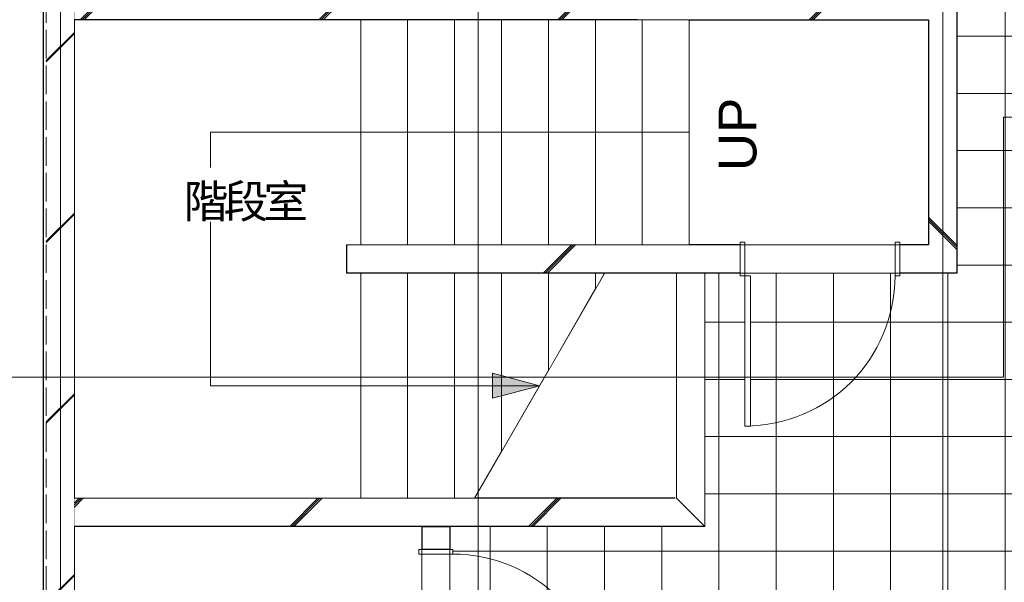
# Model space of a CAD drawing. Header units: millimetres. Extents: x -38341 to 3709, y -10682 to 48718.
# Tile 47 of 111: x -33900 to -28655, y 38543 to 41541. Entities that reach past the tile are written whole.
import ezdxf

# ---------------------------------------------------------------- set-up
doc = ezdxf.new("R2010")
doc.units = ezdxf.units.MM
doc.header["$LTSCALE"] = 50
doc.linetypes.add('ISO-02 破線', pattern=[3.81, 3.048, -0.762])
doc.linetypes.add('ISO-08 一点鎖線', pattern=[9.144, 6.096, -0.762, 1.524, -0.762])
doc.layers.add('00ライン-グリッド-線', color=13, linetype='ISO-08 一点鎖線', lineweight=5, true_color=0xff5454)
for name, color, linetype, lineweight in [('02モデリング-01スペース-2名前', 7, 'Continuous', 5), ('02モデリング-03スラブ', 7, 'Continuous', 5), ('02モデリング-03スラブ-仕上げ', 7, 'Continuous', 5), ('02モデリング-03スラブ-仕上げ_ハッチング', 7, 'Continuous', 5), ('02モデリング-04壁-外部', 7, 'Continuous', 5), ('02モデリング-04壁-外部_ハッチング', 7, 'Continuous', 5), ('02モデリング-07建具-鋼製', 7, 'Continuous', 5), ('02モデリング-07建具-鋼製_ハッチング', 7, 'Continuous', 5), ('02モデリング-08階段', 7, 'Continuous', 25), ('02モデリング-08階段_ハッチング', 7, 'Continuous', 5), ('05記号ラベル-断面線', 7, 'Continuous', 5), ('一般', 7, 'Continuous', 5), ('一般_ハッチング', 7, 'Continuous', 5)]:
    doc.layers.add(name, color=color, linetype=linetype, lineweight=lineweight)
doc.styles.add('Arial', font='Arial.ttf')
doc.styles.add('PT Sans Narrow', font='PTSans.ttc')
doc.styles.get("Standard").update_dxf_attribs({"font": 'txt', "bigfont": 'BIGFONT.SHX'})
pattern_1 = [(0, (0, 0), (2e-14, -304.8), []), (-90, (0, 0), (304.8, 0), [])]
pattern_2 = [(225, (-8.95, 13.3), (621.74, -650.72), []), (225, (-14.1, 19.4), (621.79, -650.67), []), (225, (-17.9, 26.5), (621.79, -650.67), [])]
pattern_3 = [(-45, (-13.3, -8.95), (650.72, 621.74), []), (-45, (-19.4, -14.1), (650.67, 621.79), []), (-45, (-26.5, -17.9), (650.67, 621.79), [])]

# ---------------------------------------------------------------- blocks, each defined once
blk = doc.blocks.new('グループ-48')
at = {"color": 255, "linetype": 'Continuous', "lineweight": 5, "transparency": 33554687}
blk.add_wipeout([(6350, 8325), (6350, 75), (5225, 75), (5225, 525), (4625, 525), (4625, 75), (4285, 75), (4285, -75), (2460, -75), (2460, 75), (2075, 75), (2075, 3175), (3432.5, 3175), (3432.5, 4525), (4775, 4525), (4775, 6025), (3075, 6025), (3075, 6730.8), (2890, 6730.8), (2890, 7620.8), (3075, 7620.8), (3075, 8325), (4625, 8325), (4625, 7875), (5225, 7875), (5225, 8325)], dxfattribs=at).dxf.layer = '02モデリング-03スラブ-仕上げ_ハッチング'
at = {"layer": '02モデリング-03スラブ-仕上げ_ハッチング', "linetype": 'Continuous', "lineweight": 5, "transparency": 33554687}
h = blk.add_hatch(dxfattribs=at)
h.set_pattern_fill('12インチタイル HF', style=0, pattern_type=2)
h.set_pattern_definition(pattern_1)
h.paths.add_polyline_path([(6350, 8325), (6350, 75), (5225, 75), (5225, 525), (4625, 525), (4625, 75), (4285, 75), (4285, -75), (2460, -75), (2460, 75), (2075, 75), (2075, 3175), (3432.5, 3175), (3432.5, 4525), (4775, 4525), (4775, 6025), (3075, 6025), (3075, 6730.8), (2890, 6730.8), (2890, 7620.8), (3075, 7620.8), (3075, 8325), (4625, 8325), (4625, 7875), (5225, 7875), (5225, 8325)])
at = {"layer": '02モデリング-03スラブ-仕上げ', "color": 7, "linetype": 'Continuous', "lineweight": 5, "transparency": 33554687, "flags": 128}
blk.add_lwpolyline([(2075, 75), (2075, 3175), (3432.5, 3175), (3432.5, 4525), (4775, 4525), (4775, 6025), (3075, 6025), (3075, 6730.8), (2890, 6730.8), (2890, 7620.8), (3075, 7620.8), (3075, 8325), (4625, 8325), (4625, 7875), (5225, 7875), (5225, 8325), (6350, 8325), (6350, 75)], dxfattribs=at)
at = {"color": 255, "linetype": 'Continuous', "lineweight": 5, "transparency": 33554687}
blk.add_wipeout([(6350, 8325), (6350, 75), (5225, 75), (5225, 525), (4625, 525), (4625, 75), (4285, 75), (4285, -75), (2460, -75), (2460, 75), (2075, 75), (2075, 3175), (3432.5, 3175), (3432.5, 4525), (4775, 4525), (4775, 6025), (3075, 6025), (3075, 6730.8), (2890, 6730.8), (2890, 7620.8), (3075, 7620.8), (3075, 8325), (4625, 8325), (4625, 7875), (5225, 7875), (5225, 8325)], dxfattribs=at).dxf.layer = '02モデリング-03スラブ-仕上げ_ハッチング'
at = {"layer": '02モデリング-03スラブ-仕上げ_ハッチング', "linetype": 'Continuous', "lineweight": 5, "transparency": 33554687}
h = blk.add_hatch(dxfattribs=at)
h.set_pattern_fill('12インチタイル HF', style=0, pattern_type=2)
h.set_pattern_definition(pattern_1)
h.paths.add_polyline_path([(6350, 8325), (6350, 75), (5225, 75), (5225, 525), (4625, 525), (4625, 75), (4285, 75), (4285, -75), (2460, -75), (2460, 75), (2075, 75), (2075, 3175), (3432.5, 3175), (3432.5, 4525), (4775, 4525), (4775, 6025), (3075, 6025), (3075, 6730.8), (2890, 6730.8), (2890, 7620.8), (3075, 7620.8), (3075, 8325), (4625, 8325), (4625, 7875), (5225, 7875), (5225, 8325)])
at = {"layer": '02モデリング-03スラブ-仕上げ', "color": 7, "linetype": 'Continuous', "lineweight": 5, "transparency": 33554687, "flags": 128}
blk.add_lwpolyline([(2075, 75), (2075, 3175), (3432.5, 3175), (3432.5, 4525), (4775, 4525), (4775, 6025), (3075, 6025), (3075, 6730.8), (2890, 6730.8), (2890, 7620.8), (3075, 7620.8), (3075, 8325), (4625, 8325), (4625, 7875), (5225, 7875), (5225, 8325), (6350, 8325), (6350, 75)], dxfattribs=at)
at = {"layer": '02モデリング-03スラブ-仕上げ', "color": 0, "flags": 1}
for tag in ['IFC_UUID', 'instanceID']:
    blk.add_attdef(tag, (2075, -75), '', height=0.18, dxfattribs=at)
blk = doc.blocks.new('グループ-49')
at = {"color": 255, "linetype": 'Continuous', "lineweight": 5, "transparency": 33554687}
blk.add_wipeout([(3350, 4675), (3350, 5875), (4625, 5875), (4625, 4675), (4471.4, 4675), (4471.4, 4525), (3621.4, 4525), (3621.4, 4675)], dxfattribs=at).dxf.layer = '02モデリング-03スラブ-仕上げ_ハッチング'
at = {"layer": '02モデリング-03スラブ-仕上げ', "color": 7, "linetype": 'Continuous', "lineweight": 5, "transparency": 33554687, "flags": 128}
blk.add_lwpolyline([(3350, 4675), (3350, 5875), (4625, 5875), (4625, 4675), (4471.4, 4675), (4471.4, 4525), (3621.4, 4525), (3621.4, 4675)], close=True, dxfattribs=at)
at = {"color": 255, "linetype": 'Continuous', "lineweight": 5, "transparency": 33554687}
blk.add_wipeout([(3350, 4675), (3350, 5875), (4625, 5875), (4625, 4675), (4471.4, 4675), (4471.4, 4525), (3621.4, 4525), (3621.4, 4675)], dxfattribs=at).dxf.layer = '02モデリング-03スラブ-仕上げ_ハッチング'
at = {"layer": '02モデリング-03スラブ-仕上げ', "color": 7, "linetype": 'Continuous', "lineweight": 5, "transparency": 33554687, "flags": 128}
blk.add_lwpolyline([(3350, 4675), (3350, 5875), (4625, 5875), (4625, 4675), (4471.4, 4675), (4471.4, 4525), (3621.4, 4525), (3621.4, 4675)], close=True, dxfattribs=at)
at = {"layer": '02モデリング-03スラブ-仕上げ', "color": 0, "flags": 1}
for tag in ['IFC_UUID', 'instanceID']:
    blk.add_attdef(tag, (3350, 4525), '', height=0.18, dxfattribs=at)
blk = doc.blocks.new('グループ-50')
at = {"color": 255, "linetype": 'Continuous', "lineweight": 5, "transparency": 33554687}
blk.add_wipeout([(75, 525), (75, 3175), (1925, 3175), (1925, 3052.5), (2075, 3052.5), (2075, 2202.5), (1925, 2202.5), (1925, 75), (1515, 75), (1515, -75), (665, -75), (665, 75), (525, 75), (525, 525)], dxfattribs=at).dxf.layer = '02モデリング-03スラブ-仕上げ_ハッチング'
at = {"layer": '02モデリング-03スラブ-仕上げ', "color": 7, "linetype": 'Continuous', "lineweight": 5, "transparency": 33554687, "flags": 128}
blk.add_lwpolyline([(75, 525), (75, 3175), (1925, 3175), (1925, 3052.5), (2075, 3052.5), (2075, 2202.5), (1925, 2202.5), (1925, 75), (1515, 75), (1515, -75), (665, -75), (665, 75), (525, 75), (525, 525)], close=True, dxfattribs=at)
at = {"color": 255, "linetype": 'Continuous', "lineweight": 5, "transparency": 33554687}
blk.add_wipeout([(75, 525), (75, 3175), (1925, 3175), (1925, 3052.5), (2075, 3052.5), (2075, 2202.5), (1925, 2202.5), (1925, 75), (1515, 75), (1515, -75), (665, -75), (665, 75), (525, 75), (525, 525)], dxfattribs=at).dxf.layer = '02モデリング-03スラブ-仕上げ_ハッチング'
at = {"layer": '02モデリング-03スラブ-仕上げ', "color": 7, "linetype": 'Continuous', "lineweight": 5, "transparency": 33554687, "flags": 128}
blk.add_lwpolyline([(75, 525), (75, 3175), (1925, 3175), (1925, 3052.5), (2075, 3052.5), (2075, 2202.5), (1925, 2202.5), (1925, 75), (1515, 75), (1515, -75), (665, -75), (665, 75), (525, 75), (525, 525)], close=True, dxfattribs=at)
at = {"layer": '02モデリング-03スラブ-仕上げ', "color": 0, "flags": 1}
for tag in ['IFC_UUID', 'instanceID']:
    blk.add_attdef(tag, (75, -75), '', height=0.18, dxfattribs=at)
blk = doc.blocks.new('グループ-137')
at = {"layer": '02モデリング-07建具-鋼製', "color": 7, "linetype": 'Continuous', "lineweight": 5, "transparency": 33554687}
for p, q in [((-425, 90), (-425, -90)), ((425, 90), (425, -90))]:
    blk.add_line(p, q, dxfattribs=at)
blk = doc.blocks.new('グループ-138')
at = {"color": 255, "linetype": 'Continuous', "lineweight": 5, "transparency": 33554687}
for points in [[(-425, 90), (-400, 90), (-400, -90), (-425, -90)], [(400, 90), (425, 90), (425, -90), (400, -90)]]:
    blk.add_wipeout(points, dxfattribs=at).dxf.layer = '02モデリング-07建具-鋼製_ハッチング'
at = {"layer": '02モデリング-07建具-鋼製', "color": 7, "linetype": 'Continuous', "lineweight": 5, "transparency": 33554687, "flags": 128}
for points in [[(-425, 90), (-400, 90), (-400, -90), (-425, -90)], [(400, 90), (425, 90), (425, -90), (400, -90)]]:
    blk.add_lwpolyline(points, close=True, dxfattribs=at)
blk = doc.blocks.new('グループ-139')
at = {"layer": '02モデリング-07建具-鋼製', "color": 7, "transparency": 33554687}
blk.add_blockref('グループ-137', (0, 0), dxfattribs=at)
blk.add_blockref('グループ-138', (0, 0), dxfattribs=at)
at = {"layer": '02モデリング-07建具-鋼製', "color": 7, "linetype": 'Continuous', "lineweight": 5, "transparency": 33554687}
for p, q in [((-425, 90), (-400, 90)), ((-400, 90), (-400, -90)), ((425, 90), (400, 90)), ((400, 90), (400, -90)), ((-425, -90), (-400, -90)), ((425, -90), (400, -90))]:
    blk.add_line(p, q, dxfattribs=at)
blk = doc.blocks.new('グループ-140')
at = {"layer": '02モデリング-07建具-鋼製', "color": 7, "linetype": 'Continuous', "lineweight": 5, "transparency": 33554687}
blk.add_arc((400, 90), 800, 90, 180, dxfattribs=at)
blk = doc.blocks.new('グループ-142')
at = {"color": 255, "linetype": 'Continuous', "lineweight": 5, "transparency": 33554687}
blk.add_wipeout([(400, 890), (400, 90), (370, 90), (370, 890)], dxfattribs=at).dxf.layer = '02モデリング-07建具-鋼製_ハッチング'
at = {"layer": '02モデリング-07建具-鋼製', "color": 7, "linetype": 'Continuous', "lineweight": 5, "transparency": 33554687, "flags": 128}
blk.add_lwpolyline([(400, 890), (400, 90), (370, 90), (370, 890)], close=True, dxfattribs=at)
blk = doc.blocks.new('グループ-143')
at = {"layer": '一般', "color": 7, "transparency": 33554687}
blk.add_blockref('グループ-142', (0, 0), dxfattribs=at)
blk = doc.blocks.new('グループ-144')
at = {"layer": '一般', "color": 7, "transparency": 33554687}
blk.add_blockref('グループ-143', (0, 0), dxfattribs=at)
blk = doc.blocks.new('グループ-145')
at = {"layer": '02モデリング-07建具-鋼製', "color": 7, "linetype": 'Continuous', "lineweight": 5, "transparency": 33554687}
for p, q in [((-425, 75), (425, 75)), ((-425, -75), (425, -75))]:
    blk.add_line(p, q, dxfattribs=at)
blk = doc.blocks.new('ドア (2D)-3')
at = {"layer": '02モデリング-07建具-鋼製', "color": 7, "transparency": 33554687}
blk.add_blockref('グループ-139', (0, 0), dxfattribs=at)
at = {"layer": '02モデリング-07建具-鋼製', "color": 0, "flags": 1}
for tag in ['記号', 'No.', 'IFC_UUID', 'instanceID']:
    blk.add_attdef(tag, (2202.5, 0), '', height=0.18, dxfattribs=at)
at = {"layer": '一般', "color": 7, "transparency": 33554687}
blk.add_blockref('グループ-140', (0, 0), dxfattribs=at)
at = {"layer": '02モデリング-07建具-鋼製', "color": 7, "transparency": 33554687}
blk.add_blockref('グループ-144', (0, 0), dxfattribs=at)
at = {"layer": '一般', "color": 7, "transparency": 33554687}
blk.add_blockref('グループ-145', (0, 0), dxfattribs=at)
blk = doc.blocks.new('グループ-146')
at = {"layer": '02モデリング-07建具-鋼製', "color": 7, "linetype": 'Continuous', "lineweight": 5, "transparency": 33554687}
for p, q in [((-425, 90), (-425, -90)), ((425, 90), (425, -90))]:
    blk.add_line(p, q, dxfattribs=at)
blk = doc.blocks.new('グループ-147')
at = {"color": 255, "linetype": 'Continuous', "lineweight": 5, "transparency": 33554687}
for points in [[(-425, 90), (-400, 90), (-400, -90), (-425, -90)], [(400, 90), (425, 90), (425, -90), (400, -90)]]:
    blk.add_wipeout(points, dxfattribs=at).dxf.layer = '02モデリング-07建具-鋼製_ハッチング'
at = {"layer": '02モデリング-07建具-鋼製', "color": 7, "linetype": 'Continuous', "lineweight": 5, "transparency": 33554687, "flags": 128}
for points in [[(-425, 90), (-400, 90), (-400, -90), (-425, -90)], [(400, 90), (425, 90), (425, -90), (400, -90)]]:
    blk.add_lwpolyline(points, close=True, dxfattribs=at)
blk = doc.blocks.new('グループ-148')
at = {"layer": '02モデリング-07建具-鋼製', "color": 7, "transparency": 33554687}
blk.add_blockref('グループ-146', (0, 0), dxfattribs=at)
blk.add_blockref('グループ-147', (0, 0), dxfattribs=at)
at = {"layer": '02モデリング-07建具-鋼製', "color": 7, "linetype": 'Continuous', "lineweight": 5, "transparency": 33554687}
for p, q in [((-425, 90), (-400, 90)), ((-400, 90), (-400, -90)), ((425, 90), (400, 90)), ((400, 90), (400, -90)), ((-425, -90), (-400, -90)), ((425, -90), (400, -90))]:
    blk.add_line(p, q, dxfattribs=at)
blk = doc.blocks.new('グループ-149')
at = {"layer": '02モデリング-07建具-鋼製', "color": 7, "linetype": 'Continuous', "lineweight": 5, "transparency": 33554687}
blk.add_arc((400, 90), 800, 90, 180, dxfattribs=at)
blk = doc.blocks.new('グループ-151')
at = {"color": 255, "linetype": 'Continuous', "lineweight": 5, "transparency": 33554687}
blk.add_wipeout([(400, 890), (400, 90), (370, 90), (370, 890)], dxfattribs=at).dxf.layer = '02モデリング-07建具-鋼製_ハッチング'
at = {"layer": '02モデリング-07建具-鋼製', "color": 7, "linetype": 'Continuous', "lineweight": 5, "transparency": 33554687, "flags": 128}
blk.add_lwpolyline([(400, 890), (400, 90), (370, 90), (370, 890)], close=True, dxfattribs=at)
blk = doc.blocks.new('グループ-152')
at = {"layer": '一般', "color": 7, "transparency": 33554687}
blk.add_blockref('グループ-151', (0, 0), dxfattribs=at)
blk = doc.blocks.new('グループ-153')
at = {"layer": '一般', "color": 7, "transparency": 33554687}
blk.add_blockref('グループ-152', (0, 0), dxfattribs=at)
blk = doc.blocks.new('グループ-154')
at = {"layer": '02モデリング-07建具-鋼製', "color": 7, "linetype": 'Continuous', "lineweight": 5, "transparency": 33554687}
for p, q in [((-425, 75), (425, 75)), ((-425, -75), (425, -75))]:
    blk.add_line(p, q, dxfattribs=at)
blk = doc.blocks.new('ドア (2D)-4')
at = {"layer": '02モデリング-07建具-鋼製', "color": 7, "transparency": 33554687}
blk.add_blockref('グループ-148', (0, 0), dxfattribs=at)
at = {"layer": '02モデリング-07建具-鋼製', "color": 0, "flags": 1}
for tag in ['記号', 'No.', 'IFC_UUID', 'instanceID']:
    blk.add_attdef(tag, (4510, 0), '', height=0.18, dxfattribs=at)
at = {"layer": '一般', "color": 7, "transparency": 33554687}
blk.add_blockref('グループ-149', (0, 0), dxfattribs=at)
at = {"layer": '02モデリング-07建具-鋼製', "color": 7, "transparency": 33554687}
blk.add_blockref('グループ-153', (0, 0), dxfattribs=at)
at = {"layer": '一般', "color": 7, "transparency": 33554687}
blk.add_blockref('グループ-154', (0, 0), dxfattribs=at)
blk = doc.blocks.new('グループ-167')
at = {"color": 255, "linetype": 'Continuous', "lineweight": 5, "transparency": 33554687}
blk.add_wipeout([(3350, 5875), (3100, 5875), (3100, 4675), (3350, 4675)], dxfattribs=at).dxf.layer = '02モデリング-08階段_ハッチング'
blk.add_wipeout([(3100, 5875), (2850, 5875), (2850, 4675), (3100, 4675)], dxfattribs=at).dxf.layer = '02モデリング-08階段_ハッチング'
blk.add_wipeout([(2850, 5875), (2600, 5875), (2600, 4675), (2850, 4675)], dxfattribs=at).dxf.layer = '02モデリング-08階段_ハッチング'
blk.add_wipeout([(2600, 5875), (2350, 5875), (2350, 4675), (2600, 4675)], dxfattribs=at).dxf.layer = '02モデリング-08階段_ハッチング'
blk.add_wipeout([(2350, 5875), (2100, 5875), (2100, 4675), (2350, 4675)], dxfattribs=at).dxf.layer = '02モデリング-08階段_ハッチング'
blk.add_wipeout([(2100, 5875), (1850, 5875), (1850, 4675), (2100, 4675)], dxfattribs=at).dxf.layer = '02モデリング-08階段_ハッチング'
blk.add_wipeout([(1850, 5875), (1600, 5875), (1600, 4675), (1850, 4675)], dxfattribs=at).dxf.layer = '02モデリング-08階段_ハッチング'
blk = doc.blocks.new('グループ-168')
at = {"color": 255, "linetype": 'Continuous', "lineweight": 5, "transparency": 33554687}
blk.add_wipeout([(1600, 5875), (75, 5875), (75, 3325), (1600, 3325), (1600, 4525), (1525, 4525), (1525, 4675), (1600, 4675)], dxfattribs=at).dxf.layer = '02モデリング-08階段_ハッチング'
blk = doc.blocks.new('グループ-169')
at = {"color": 255, "linetype": 'Continuous', "lineweight": 5, "transparency": 33554687}
blk.add_wipeout([(1600, 3325), (1850, 3325), (1850, 4525), (1600, 4525)], dxfattribs=at).dxf.layer = '02モデリング-08階段_ハッチング'
blk.add_wipeout([(1850, 3325), (2100, 3325), (2100, 4525), (1850, 4525)], dxfattribs=at).dxf.layer = '02モデリング-08階段_ハッチング'
blk.add_wipeout([(2100, 3325), (2205.4, 3325), (2350, 3575.5), (2350, 4525), (2100, 4525)], dxfattribs=at).dxf.layer = '02モデリング-08階段_ハッチング'
blk.add_wipeout([(2350, 3575.5), (2600, 4008.5), (2600, 4525), (2350, 4525)], dxfattribs=at).dxf.layer = '02モデリング-08階段_ハッチング'
blk.add_wipeout([(2600, 4008.5), (2850, 4441.5), (2850, 4525), (2600, 4525)], dxfattribs=at).dxf.layer = '02モデリング-08階段_ハッチング'
blk.add_wipeout([(2850, 4441.5), (2898.2, 4525), (2850, 4525)], dxfattribs=at).dxf.layer = '02モデリング-08階段_ハッチング'
blk = doc.blocks.new('グループ-170')
at = {"layer": '02モデリング-08階段', "color": 7, "linetype": 'Continuous', "lineweight": 5, "transparency": 33554687}
for p, q in [((1850, 5875), (1850, 4675)), ((2100, 5875), (2100, 4675)), ((2350, 5875), (2350, 4675)), ((2600, 5875), (2600, 4675)), ((2850, 5875), (2850, 4675)), ((3100, 5875), (3100, 4675)), ((3350, 5875), (3350, 4675))]:
    blk.add_line(p, q, dxfattribs=at)
at = {"layer": '02モデリング-08階段', "color": 7, "linetype": 'Continuous', "lineweight": 5, "transparency": 33554687, "flags": 128}
for points in [[(1850, 5875), (1600, 5875)], [(2100, 5875), (1850, 5875)], [(2350, 5875), (2100, 5875)], [(2600, 5875), (2350, 5875)], [(2850, 5875), (2600, 5875)], [(3100, 5875), (2850, 5875)], [(3350, 5875), (3100, 5875)], [(1850, 4675), (1600, 4675)], [(2100, 4675), (1850, 4675)], [(2350, 4675), (2100, 4675)], [(2600, 4675), (2350, 4675)], [(2850, 4675), (2600, 4675)], [(3100, 4675), (2850, 4675)], [(3350, 4675), (3100, 4675)]]:
    blk.add_lwpolyline(points, dxfattribs=at)
blk = doc.blocks.new('グループ-171')
at = {"layer": '02モデリング-08階段', "color": 7, "linetype": 'Continuous', "lineweight": 5, "transparency": 33554687}
blk.add_line((1600, 5875), (1600, 4675), dxfattribs=at)
at = {"layer": '02モデリング-08階段', "color": 7, "linetype": 'Continuous', "lineweight": 5, "transparency": 33554687, "flags": 128}
for points in [[(1600, 5875), (75, 5875), (75, 3325), (1600, 3325)], [(1600, 4675), (1525, 4675), (1525, 4525), (1600, 4525)]]:
    blk.add_lwpolyline(points, dxfattribs=at)
blk = doc.blocks.new('グループ-172')
at = {"layer": '02モデリング-08階段', "color": 7, "linetype": 'Continuous', "lineweight": 5, "transparency": 33554687}
for p, q in [((1600, 3325), (1600, 4525)), ((1850, 3325), (1850, 4525)), ((2100, 4525), (2100, 3325)), ((2350, 3575.5), (2350, 4525)), ((2600, 4008.5), (2600, 4525)), ((2850, 4441.5), (2850, 4525))]:
    blk.add_line(p, q, dxfattribs=at)
at = {"layer": '02モデリング-08階段', "color": 7, "linetype": 'Continuous', "lineweight": 5, "transparency": 33554687, "flags": 128}
for points in [[(1600, 4525), (1850, 4525)], [(1850, 4525), (2100, 4525)], [(2350, 4525), (2100, 4525)], [(2600, 4525), (2350, 4525)], [(2850, 4525), (2600, 4525)], [(2898.2, 4525), (2850, 4525)], [(1600, 3325), (1850, 3325)], [(1850, 3325), (2100, 3325)], [(2100, 3325), (2205.4, 3325)]]:
    blk.add_lwpolyline(points, dxfattribs=at)
blk = doc.blocks.new('グループ-173')
at = {"layer": '02モデリング-08階段', "color": 7, "linetype": 'Continuous', "lineweight": 5, "transparency": 33554687, "flags": 128}
blk.add_lwpolyline([(3350, 5275), (800, 5275), (800, 3925), (2551.8, 3925)], dxfattribs=at)
at = {"layer": '02モデリング-08階段', "color": 7, "linetype": 'Continuous', "lineweight": 5, "transparency": 33554687}
blk.add_circle((3350, 5275), 0.5, dxfattribs=at)
blk = doc.blocks.new('グループ-174')
at = {"layer": '02モデリング-08階段_ハッチング', "linetype": 'Continuous', "lineweight": 0, "transparency": 33554687}
blk.add_hatch(color=7, dxfattribs=at).paths.add_polyline_path([(2301.8, 3992), (2551.8, 3925), (2301.8, 3858)])
at = {"layer": '02モデリング-08階段', "color": 7, "lineweight": 5, "transparency": 33554687, "flags": 128}
blk.add_lwpolyline([(2301.8, 3992), (2551.8, 3925), (2301.8, 3858)], close=True, dxfattribs=at)
blk = doc.blocks.new('グループ-175')
at = {"layer": '02モデリング-08階段_ハッチング', "linetype": 'Continuous', "lineweight": 0, "transparency": 33554687}
blk.add_hatch(color=7, dxfattribs=at).paths.add_polyline_path([(2301.8, 3992), (2551.8, 3925), (2301.8, 3858)])
at = {"layer": '02モデリング-08階段', "color": 7, "lineweight": 5, "transparency": 33554687, "flags": 128}
blk.add_lwpolyline([(2301.8, 3992), (2551.8, 3925), (2301.8, 3858)], close=True, dxfattribs=at)
blk = doc.blocks.new('グループ-176')
at = {"layer": '02モデリング-08階段', "color": 7, "linetype": 'Continuous', "lineweight": 5, "transparency": 33554687}
blk.add_line((2205.4, 3325), (2898.2, 4525), dxfattribs=at)
blk = doc.blocks.new('グループ-177')
at = {"layer": '02モデリング-08階段', "color": 7, "transparency": 33554687, "insert": (3710.8, 5264), "char_height": 201.38, "attachment_point": 8, "rotation": 90.001, "line_spacing_factor": 0.969836, "style": 'Arial'}
blk.add_mtext('UP', dxfattribs=at)
blk = doc.blocks.new('グループ-178')
at = {"layer": '02モデリング-08階段', "color": 7, "transparency": 33554687}
for name in ['グループ-167', 'グループ-177']:
    blk.add_blockref(name, (0, 0), dxfattribs=at)
blk.add_blockref('グループ-168', (0, 0), dxfattribs=at)
for name in ['グループ-170', 'グループ-169']:
    blk.add_blockref(name, (0, 0), dxfattribs=at)
for name in ['グループ-171', 'グループ-172']:
    blk.add_blockref(name, (0, 0), dxfattribs=at)
blk.add_blockref('グループ-173', (0, 0), dxfattribs=at)
for name in ['グループ-176', 'グループ-174', 'グループ-175']:
    blk.add_blockref(name, (0, 0), dxfattribs=at)
blk = doc.blocks.new('グループ-179')
at = {"layer": '02モデリング-08階段', "color": 7, "transparency": 33554687}
blk.add_blockref('グループ-178', (0, 0), dxfattribs=at)
blk = doc.blocks.new('グループ-180')
at = {"layer": '02モデリング-08階段', "color": 7, "transparency": 33554687}
blk.add_blockref('グループ-179', (0, 0), dxfattribs=at)
at = {"layer": '02モデリング-08階段', "color": 0, "flags": 1}
for tag in ['IFC_UUID', 'instanceID', 'prm0_name', 'prm0_type', 'prm0_value', 'prm1_name', 'prm1_type', 'prm1_value', 'prm2_name', 'prm2_type', 'prm2_value', 'prm3_name', 'prm3_type', 'prm3_value', 'prm4_name', 'prm4_type', 'prm4_value', 'prm5_name', 'prm5_type', 'prm5_value', 'prm6_name', 'prm6_type', 'prm6_value', 'prm7_name', 'prm7_type', 'prm7_value', 'prm8_name', 'prm8_type', 'prm8_value']:
    blk.add_attdef(tag, (75, 3325), '', height=0.18, dxfattribs=at)
blk = doc.blocks.new('グループ-181')
at = {"color": 255, "linetype": 'Continuous', "lineweight": 5, "transparency": 33554687}
blk.add_wipeout([(657.5, 4799.4), (1321.8, 4799.4), (1321.8, 5085.8), (657.5, 5085.8)], dxfattribs=at).dxf.layer = '一般_ハッチング'
at = {"layer": '一般', "color": 7, "transparency": 33554687, "insert": (657.5, 4799.4), "char_height": 174.919, "attachment_point": 7, "line_spacing_factor": 2.004657, "style": 'PT Sans Narrow'}
blk.add_mtext('{\\T0.89;階段室}', dxfattribs=at)
blk = doc.blocks.new('グループ-182')
at = {"layer": '02モデリング-01スペース-2名前', "color": 7, "transparency": 33554687}
blk.add_blockref('グループ-181', (0, 0), dxfattribs=at)
blk = doc.blocks.new('_1F-FL (2D)')
at = {"layer": '02モデリング-03スラブ-仕上げ', "color": 7, "transparency": 33554687}
blk.add_blockref('グループ-48', (0, 0), dxfattribs=at)
for name in ['グループ-49', 'グループ-50']:
    blk.add_blockref(name, (0, 0), dxfattribs=at)
at = {"color": 255, "linetype": 'Continuous', "lineweight": 5, "transparency": 33554687}
for points in [[(75, 525), (-90, 525), (-90, 7875), (75, 7875)], [(3075, 5875), (3075, 6025), (4775, 6025), (4625, 5875)], [(3275, 3325), (3425, 3175), (1925, 3175), (1925, 3325)]]:
    blk.add_wipeout(points, dxfattribs=at).dxf.layer = '02モデリング-04壁-外部_ハッチング'
at = {"color": 255, "linetype": 'Continuous', "lineweight": 25, "transparency": 33554687}
blk.add_wipeout([(3370, 4675), (3621.4, 4675), (3621.4, 4525), (3370, 4525)], dxfattribs=at).dxf.layer = '02モデリング-04壁-外部_ハッチング'
at = {"layer": '02モデリング-04壁-外部_ハッチング', "linetype": 'Continuous', "lineweight": 5, "transparency": 33554687}
h = blk.add_hatch(dxfattribs=at)
h.set_pattern_fill('鉄筋コンクリート [CN] HF-スラブ', style=0, pattern_type=2)
h.set_pattern_definition([(45, (8.95, -13.3), (-621.74, 650.72), []), (45, (14.1, -19.4), (-621.79, 650.67), []), (45, (17.9, -26.5), (-621.79, 650.67), [])])
h.paths.add_polyline_path([(3075, 5875), (3075, 6025), (4775, 6025), (4625, 5875)])
h = blk.add_hatch(dxfattribs=at)
h.set_pattern_fill('鉄筋コンクリート [CN] HF-スラブ', angle=180, style=0, pattern_type=2)
h.set_pattern_definition(pattern_2)
h.paths.add_polyline_path([(3370, 4675), (3621.4, 4675), (3621.4, 4525), (3370, 4525)])
h = blk.add_hatch(dxfattribs=at)
h.set_pattern_fill('鉄筋コンクリート [CN] HF-スラブ', angle=180, style=0, pattern_type=2)
h.set_pattern_definition(pattern_2)
h.paths.add_polyline_path([(3275, 3325), (3425, 3175), (1925, 3175), (1925, 3325)])
at = {"layer": '02モデリング-03スラブ', "color": 7, "linetype": 'Continuous', "lineweight": 5, "transparency": 33554687}
for points in [[(3432.5, 3175), (3432.5, 3175), (3432.5, 4525), (3432.5, 4525), (3432.5, 3175)], [(3282.5, 3325), (3282.5, 3325), (3432.5, 3175), (3432.5, 3175), (3282.5, 3325)]]:
    blk.add_lwpolyline(points, dxfattribs=at)
at = {"layer": '02モデリング-04壁-外部', "color": 7, "linetype": 'Continuous', "lineweight": 25, "transparency": 33554687}
for p, q in [((3075, 5875), (4625, 5875)), ((3621.4, 4675), (3370, 4675)), ((3621.4, 4675), (3621.4, 4525)), ((3621.4, 4675), (3621.4, 4525)), ((3621.4, 4525), (3370, 4525)), ((3275, 3325), (1925, 3325)), ((3425, 3175), (1925, 3175))]:
    blk.add_line(p, q, dxfattribs=at)
at = {"color": 255, "linetype": 'Continuous', "lineweight": 5, "transparency": 33554687}
blk.add_wipeout([(-90, 525), (-75, 525), (-75, 7875), (-90, 7875)], dxfattribs=at).dxf.layer = '02モデリング-04壁-外部_ハッチング'
for points in [[(-75, 525), (75, 525), (75, 7875), (-75, 7875)], [(4625, 5875), (4775, 6025), (4775, 4525), (4625, 4675)], [(3370, 4675), (3370, 4525), (1525, 4525), (1525, 4675)]]:
    blk.add_wipeout(points, dxfattribs=at).dxf.layer = '02モデリング-04壁-外部_ハッチング'
at = {"layer": '02モデリング-04壁-外部_ハッチング', "linetype": 'Continuous', "lineweight": 5, "transparency": 33554687}
h = blk.add_hatch(dxfattribs=at)
h.set_pattern_fill('鉄筋コンクリート [CN] HF-壁用', angle=90, style=0, pattern_type=2)
h.set_pattern_definition([(45, (36.3, 32.87), (-21689.014, -20726.47), []), (45, (35.36, 35.36), (-21689.014, -20726.47), []), (45, (33.8, 36.9), (-21689.014, -20726.47), [])])
h.paths.add_polyline_path([(-75, 525), (75, 525), (75, 7875), (-75, 7875)])
h = blk.add_hatch(dxfattribs=at)
h.set_pattern_fill('鉄筋コンクリート [CN] HF-スラブ', angle=-90, style=0, pattern_type=2)
h.set_pattern_definition(pattern_3)
h.paths.add_polyline_path([(4625, 5875), (4775, 6025), (4775, 4525), (4625, 4675)])
h = blk.add_hatch(dxfattribs=at)
h.set_pattern_fill('鉄筋コンクリート [CN] HF-スラブ', angle=180, style=0, pattern_type=2)
h.set_pattern_definition(pattern_2)
h.paths.add_polyline_path([(3370, 4675), (3370, 4525), (1525, 4525), (1525, 4675)])
at = {"layer": '02モデリング-03スラブ', "color": 7, "linetype": 'Continuous', "lineweight": 5, "transparency": 33554687}
for points in [[(3282.5, 4525), (3282.5, 4525), (3282.5, 3325), (3282.5, 3325), (3282.5, 4525)], [(3432.5, 4525), (3432.5, 4525), (3282.5, 4525), (3282.5, 4525), (3432.5, 4525)], [(3282.5, 4525), (3432.5, 4525), (3432.5, 3175), (3282.5, 3325), (3282.5, 4525)], [(3282.5, 3325), (3432.5, 3175), (3432.5, 4525), (3282.5, 4525), (3282.5, 3325)]]:
    blk.add_lwpolyline(points, dxfattribs=at)
at = {"layer": '02モデリング-04壁-外部', "color": 7, "linetype": 'Continuous', "lineweight": 25, "transparency": 33554687}
for p, q in [((-90, 525), (-90, 7875)), ((4775, 6025), (4775, 4525)), ((4625, 5875), (4625, 4675)), ((1525, 4675), (1525, 4525)), ((3370, 4675), (1525, 4675)), ((3370, 4525), (1525, 4525))]:
    blk.add_line(p, q, dxfattribs=at)
at = {"layer": '02モデリング-04壁-外部', "color": 7, "linetype": 'Continuous', "lineweight": 5, "transparency": 33554687}
for p, q in [((-90, 525), (-90, 7875)), ((75, 3325), (75, 5875)), ((75, 525), (75, 3175))]:
    blk.add_line(p, q, dxfattribs=at)
at = {"layer": '02モデリング-04壁-外部', "color": 7, "linetype": 'ISO-02 破線', "lineweight": 18, "transparency": 33554687}
blk.add_line((-75, 525), (-75, 7875), dxfattribs=at)
at = {"layer": '02モデリング-04壁-外部', "color": 7, "linetype": 'Continuous', "lineweight": 18, "transparency": 33554687}
blk.add_line((75, 525), (75, 7875), dxfattribs=at)
at = {"color": 255, "linetype": 'Continuous', "lineweight": 5, "transparency": 33554687}
for points in [[(3075, 6025), (3075, 5875), (75, 5875), (75, 6025)], [(1925, 3325), (1925, 3175), (75, 3175), (75, 3325)]]:
    blk.add_wipeout(points, dxfattribs=at).dxf.layer = '02モデリング-04壁-外部_ハッチング'
at = {"color": 255, "linetype": 'Continuous', "lineweight": 25, "transparency": 33554687}
blk.add_wipeout([(4471.4, 4675), (4625, 4675), (4775, 4525), (4471.4, 4525)], dxfattribs=at).dxf.layer = '02モデリング-04壁-外部_ハッチング'
at = {"layer": '02モデリング-04壁-外部_ハッチング', "linetype": 'Continuous', "lineweight": 5, "transparency": 33554687}
h = blk.add_hatch(dxfattribs=at)
h.set_pattern_fill('鉄筋コンクリート [CN] HF-スラブ', angle=180, style=0, pattern_type=2)
h.set_pattern_definition(pattern_2)
h.paths.add_polyline_path([(3075, 6025), (3075, 5875), (75, 5875), (75, 6025)])
h = blk.add_hatch(dxfattribs=at)
h.set_pattern_fill('鉄筋コンクリート [CN] HF-スラブ', angle=180, style=0, pattern_type=2)
h.set_pattern_definition(pattern_2)
h.paths.add_polyline_path([(4471.4, 4675), (4625, 4675), (4775, 4525), (4471.4, 4525)])
h = blk.add_hatch(dxfattribs=at)
h.set_pattern_fill('鉄筋コンクリート [CN] HF-スラブ', angle=180, style=0, pattern_type=2)
h.set_pattern_definition(pattern_2)
h.paths.add_polyline_path([(1925, 3325), (1925, 3175), (75, 3175), (75, 3325)])
at = {"layer": '02モデリング-04壁-外部', "color": 7, "linetype": 'Continuous', "lineweight": 25, "transparency": 33554687}
for p, q in [((3075, 5875), (75, 5875)), ((4625, 4675), (4471.4, 4675)), ((4471.4, 4525), (4471.4, 4675)), ((4471.4, 4525), (4471.4, 4675)), ((4775, 4525), (4471.4, 4525)), ((1925, 3325), (75, 3325)), ((1925, 3175), (75, 3175))]:
    blk.add_line(p, q, dxfattribs=at)
at = {"layer": '02モデリング-07建具-鋼製', "color": 7, "transparency": 33554687, "rotation": 180}
blk.add_blockref('ドア (2D)-4', (4046.4, 4600), dxfattribs=at)
at = {"color": 255, "linetype": 'Continuous', "lineweight": 25, "transparency": 33554687}
blk.add_wipeout([(1925, 3052.5), (1925, 3175), (2075, 3175), (2075, 3052.5)], dxfattribs=at).dxf.layer = '02モデリング-04壁-外部_ハッチング'
at = {"layer": '02モデリング-04壁-外部_ハッチング', "linetype": 'Continuous', "lineweight": 5, "transparency": 33554687}
h = blk.add_hatch(dxfattribs=at)
h.set_pattern_fill('鉄筋コンクリート [CN] HF-スラブ', angle=-90, style=0, pattern_type=2)
h.set_pattern_definition(pattern_3)
h.paths.add_polyline_path([(1925, 3052.5), (1925, 3175), (2075, 3175), (2075, 3052.5)])
at = {"layer": '02モデリング-04壁-外部', "color": 7, "linetype": 'Continuous', "lineweight": 25, "transparency": 33554687}
for p, q in [((1925, 3175), (1925, 3052.5)), ((1925, 3175), (2075, 3175)), ((2075, 3175), (2075, 3052.5)), ((2075, 3052.5), (1925, 3052.5)), ((2075, 3052.5), (1925, 3052.5))]:
    blk.add_line(p, q, dxfattribs=at)
at = {"layer": '02モデリング-08階段'}
blk.add_blockref('グループ-180', (0, 0), dxfattribs=at)
at = {"layer": '02モデリング-01スペース-2名前', "color": 7, "transparency": 33554687}
blk.add_blockref('グループ-182', (0, 0), dxfattribs=at)
at = {"layer": '02モデリング-07建具-鋼製', "color": 7, "transparency": 33554687, "rotation": 270}
blk.add_blockref('ドア (2D)-3', (2000, 2627.5), dxfattribs=at)
blk = doc.blocks.new('グループ-188')
at = {"layer": '05記号ラベル-断面線', "color": 7, "linetype": 'Continuous', "lineweight": 5, "transparency": 33554687}
blk.add_line((2225, 10232.7), (2225, -2520.7), dxfattribs=at)
blk = doc.blocks.new('グループ-191')
at = {"layer": '05記号ラベル-断面線', "color": 7, "linetype": 'Continuous', "lineweight": 5, "transparency": 33554687, "flags": 128}
blk.add_lwpolyline([(-2320, 3970.7), (5025, 3970.7), (5025, 5356.2), (13860, 5356.2)], dxfattribs=at)
blk = doc.blocks.new('_line (3D)')
at = {"layer": '05記号ラベル-断面線', "color": 7, "transparency": 33554687}
for name in ['グループ-188', 'グループ-191']:
    blk.add_blockref(name, (0, 0), dxfattribs=at)
blk = doc.blocks.new('グループ-195')
at = {"layer": '00ライン-グリッド-線', "transparency": 33554687}
blk.add_line((-326.28, 259.83), (-326.28, 544.87), dxfattribs=at)
at = {"layer": '00ライン-グリッド-線', "color": 0, "flags": 1}
for tag in ['instanceID', 'IFC_UUID']:
    blk.add_attdef(tag, (-331.31, 254.8), '', height=0.18, dxfattribs=at)
blk = doc.blocks.new('グループ-199')
at = {"layer": '00ライン-グリッド-線', "transparency": 33554687}
blk.add_line((-232.28, 259.83), (-232.28, 544.87), dxfattribs=at)
at = {"layer": '00ライン-グリッド-線', "color": 0, "flags": 1}
for tag in ['instanceID', 'IFC_UUID']:
    blk.add_attdef(tag, (-237.31, 254.8), '', height=0.18, dxfattribs=at)
blk = doc.blocks.new('グループ-227')
at = {"layer": '00ライン-グリッド-線'}
for name in ['グループ-195', 'グループ-199']:
    blk.add_blockref(name, (0, 0), dxfattribs=at)

msp = doc.modelspace()

# ---------------------------------------------------------------- block references
at = {"layer": '一般', "color": 7, "transparency": 33554687}
msp.add_blockref('_1F-FL (2D)', (-33683.419, 35665.986), dxfattribs=at)

# ---------------------------------------------------------------- next in the draw order: block references
msp.add_blockref('_line (3D)', (-33683.419, 35665.986), dxfattribs=at)

# ---------------------------------------------------------------- next in the draw order: block references
at = {"layer": '一般', "color": 7, "transparency": 33554687, "xscale": 50, "yscale": 50, "zscale": 50}
msp.add_blockref('グループ-227', (-17369.202, 19018.052), dxfattribs=at)

doc.saveas('drawing.dxf')
